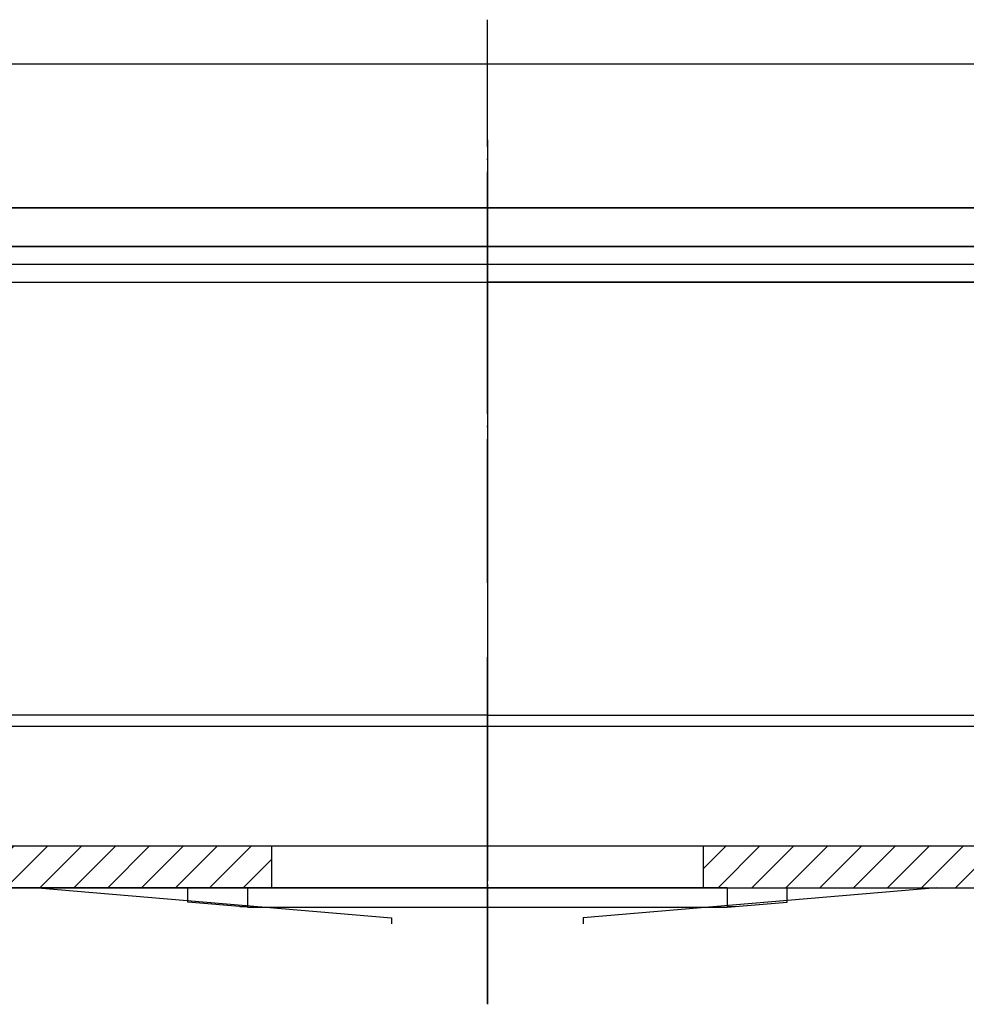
# Model space of a CAD drawing. Extents: x -1763 to 4575, y -3429 to 1051.
# Tile 38 of 80: x 1261 to 1340, y -2520 to -2438. Entities that reach past the tile are written whole.
import ezdxf

# ---------------------------------------------------------------- set-up
doc = ezdxf.new("R2010")
doc.units = 0
doc.linetypes.add('DOT_CENTER', pattern=[14, 12, -1, 0, -1])
doc.layers.add('1', color=7, linetype='CONTINUOUS')
pattern_1 = [(45, (0, 0), (-1.4142136, 1.4142136), [])]
pattern_2 = [(0, (0, 0), (0, 2), [])]

# ---------------------------------------------------------------- blocks, each defined once
blk = doc.blocks.new('PC_STIFF_S__57', base_point=(1712.141, -3662.946))
at = {"layer": '1', "color": 5, "linetype": 'DOT_CENTER'}
blk.add_line((1300, -2516.658), (1300, -2491.205), dxfattribs=at)
at = {"layer": '1', "color": 5, "linetype": 'CONTINUOUS'}
for p, q in [((1250.5, -2496.951), (1300, -2496.951)), ((1300, -2496.951), (1349.5, -2496.951)), ((1250.5, -2506.951), (1300, -2506.951)), ((1300, -2506.951), (1349.5, -2506.951))]:
    blk.add_line(p, q, dxfattribs=at)
blk = doc.blocks.new('SV_PROBECARD__58', base_point=(1723.591, -3362.454))
at = {"layer": '1', "linetype": 'CONTINUOUS'}
h = blk.add_hatch(dxfattribs=at)
h.set_pattern_fill('USER', color=1, scale=2, angle=45, pattern_type=0)
h.set_pattern_definition(pattern_1)
h.paths.add_polyline_path([(1282, -2506.951), (1189.9, -2506.951), (1189.9, -2508.851), (1191.5, -2510.451), (1282, -2510.451)])
h = blk.add_hatch(dxfattribs=at)
h.set_pattern_fill('USER', color=1, scale=2, angle=45, pattern_type=0)
h.set_pattern_definition(pattern_1)
h.paths.add_polyline_path([(1350.9, -2506.951), (1318, -2506.951), (1318, -2510.451), (1320, -2510.451), (1325, -2510.451), (1349.3, -2510.451), (1350.9, -2508.851)])
h = blk.add_hatch(dxfattribs=at)
h.set_pattern_fill('USER', color=1, scale=2, pattern_type=0)
h.set_pattern_definition(pattern_2)
h.paths.add_polyline_path([(1280, -2510.451), (1275, -2510.451), (1275, -2511.651), (1280, -2512.051)])
h = blk.add_hatch(dxfattribs=at)
h.set_pattern_fill('USER', color=1, scale=2, pattern_type=0)
h.set_pattern_definition(pattern_2)
h.paths.add_polyline_path([(1325, -2510.451), (1320, -2510.451), (1320, -2512.051), (1325, -2511.651)])
at = {"layer": '1', "color": 1, "linetype": 'DOT_CENTER'}
blk.add_line((1300, -2520.121), (1300, -2499.903), dxfattribs=at)
at = {"layer": '1', "color": 1, "linetype": 'CONTINUOUS'}
for p, q in [((1189.9, -2506.951), (1282, -2506.951)), ((1282, -2506.951), (1282, -2510.451)), ((1282, -2506.951), (1318, -2506.951)), ((1318, -2506.951), (1318, -2510.451)), ((1318, -2506.951), (1350.9, -2506.951)), ((1282, -2510.451), (1191.5, -2510.451)), ((1275, -2510.451), (1262.508, -2510.451)), ((1262.508, -2510.451), (1292, -2512.951)), ((1280, -2510.451), (1275, -2510.451)), ((1275, -2511.651), (1275, -2510.451)), ((1280, -2510.451), (1280, -2512.051)), ((1282, -2510.451), (1280, -2510.451)), ((1318, -2510.451), (1282, -2510.451)), ((1318, -2510.451), (1282, -2510.451)), ((1337.492, -2510.451), (1308, -2512.951)), ((1320, -2510.451), (1318, -2510.451)), ((1320, -2510.451), (1320, -2512.051)), ((1320, -2510.451), (1325, -2510.451)), ((1325, -2511.651), (1325, -2510.451)), ((1325, -2510.451), (1349.3, -2510.451)), ((1280, -2512.051), (1275, -2511.651)), ((1280, -2512.051), (1320, -2512.051)), ((1320, -2512.051), (1325, -2511.651)), ((1292, -2512.951), (1292, -2513.451)), ((1308, -2512.951), (1308, -2513.451))]:
    blk.add_line(p, q, dxfattribs=at)
at = {"layer": '1'}
blk.add_blockref('PC_STIFF_S__57', (1712.141, -3662.946), dxfattribs=at)
blk = doc.blocks.new('SV_ISOLATOR__63', base_point=(1379.824, -3296.922))
at = {"layer": '1', "color": 42, "linetype": 'CONTINUOUS'}
for p, q in [((1245, -2458.451), (1355, -2458.451)), ((1245, -2459.951), (1355, -2459.951))]:
    blk.add_line(p, q, dxfattribs=at)
blk = doc.blocks.new('SV_ISOLATOR__69', base_point=(1379.824, -3295.422))
at = {"layer": '1', "color": 7, "linetype": 'CONTINUOUS'}
for p, q in [((1245, -2456.951), (1355, -2456.951)), ((1245, -2458.451), (1355, -2458.451))]:
    blk.add_line(p, q, dxfattribs=at)
blk = doc.blocks.new('ISO_PLATE_POGOTOWER__85', base_point=(1163, -2481.019))
at = {"layer": '1', "color": 3, "linetype": 'DOT_CENTER'}
blk.add_line((1300, -2485.019), (1300, -2462.751), dxfattribs=at)
blk = doc.blocks.new('SV_POGOTOWER__90', base_point=(1603.824, -3337.479))
at = {"layer": '1', "color": 4, "linetype": 'DOT_CENTER'}
for p, q in [((1300, -2448.073), (1300, -2459.951)), ((1300, -2459.951), (1300, -2496.051)), ((1300, -2496.051), (1300, -2515.008))]:
    blk.add_line(p, q, dxfattribs=at)
at = {"layer": '1', "color": 4, "linetype": 'CONTINUOUS'}
for p, q in [((1245, -2459.951), (1300, -2459.951)), ((1355, -2459.951), (1300, -2459.951)), ((1300, -2496.051), (1245, -2496.051)), ((1300, -2496.051), (1355, -2496.051))]:
    blk.add_line(p, q, dxfattribs=at)
at = {"layer": '1'}
for name, p in [('SV_ISOLATOR__69', (1379.824, -3295.422)), ('SV_ISOLATOR__63', (1379.824, -3296.922)), ('ISO_PLATE_POGOTOWER__85', (1163, -2481.019))]:
    blk.add_blockref(name, p, dxfattribs=at)
blk = doc.blocks.new('DUTBD__91', base_point=(1359.044, -3293.922))
at = {"layer": '1', "color": 3, "linetype": 'CONTINUOUS'}
for p, q in [((1245, -2453.751), (1355, -2453.751)), ((1355, -2456.951), (1245, -2456.951))]:
    blk.add_line(p, q, dxfattribs=at)
blk = doc.blocks.new('SV_DUT_BO_STIFFENER__94', base_point=(1503.824, -3290.722))
at = {"layer": '1', "color": 1, "linetype": 'DOT_CENTER'}
blk.add_line((1300, -2462.751), (1300, -2438.051), dxfattribs=at)
at = {"layer": '1', "color": 1, "linetype": 'CONTINUOUS'}
for p, q in [((1355, -2441.751), (1245, -2441.751)), ((1355, -2453.751), (1245, -2453.751))]:
    blk.add_line(p, q, dxfattribs=at)
at = {"layer": '1'}
blk.add_blockref('DUTBD__91', (1359.044, -3293.922), dxfattribs=at)
blk = doc.blocks.new('SIDE_VIEW__95', base_point=(1280.55, -3345.858))
at = {"layer": '1'}
for name, p in [('SV_DUT_BO_STIFFENER__94', (1503.824, -3290.722)), ('SV_POGOTOWER__90', (1603.824, -3337.479)), ('SV_PROBECARD__58', (1723.591, -3362.454))]:
    blk.add_blockref(name, p, dxfattribs=at)
blk = doc.blocks.new('INSERT_RING_TSK__125', base_point=(1148, -2518.751))
at = {"layer": '1', "color": 7, "linetype": 'DOT_CENTER'}
blk.add_line((1300, -2455.573), (1300, -2520.158), dxfattribs=at)
blk = doc.blocks.new('PCC_S__132', base_point=(1148, -2511.751))
at = {"layer": '1', "color": 3, "linetype": 'CONTINUOUS'}
blk.add_line((1178.9, -2510.451), (1421.1, -2510.451), dxfattribs=at)
blk = doc.blocks.new('TSK_APM90__133', base_point=(1040, -2520.158))
at = {"layer": '1'}
for name, p in [('INSERT_RING_TSK__125', (1148, -2518.751)), ('PCC_S__132', (1148, -2511.751))]:
    blk.add_blockref(name, p, dxfattribs=at)
blk = doc.blocks.new('WPIF_TSK__135', base_point=(1337.824, -3712.742))
at = {"layer": '1'}
for name, p in [('TSK_APM90__133', (1040, -2520.158)), ('SIDE_VIEW__95', (1280.55, -3345.858))]:
    blk.add_blockref(name, p, dxfattribs=at)
blk = doc.blocks.new('C-E2803-62282-1S11B__136', base_point=(1300, -2449.251))
at = {"layer": '1'}
blk.add_blockref('WPIF_TSK__135', (1337.824, -3712.742), dxfattribs=at)

msp = doc.modelspace()

# ---------------------------------------------------------------- block references
at = {"layer": '1'}
msp.add_blockref('C-E2803-62282-1S11B__136', (1300, -2449.251), dxfattribs=at)

doc.saveas('drawing.dxf')
